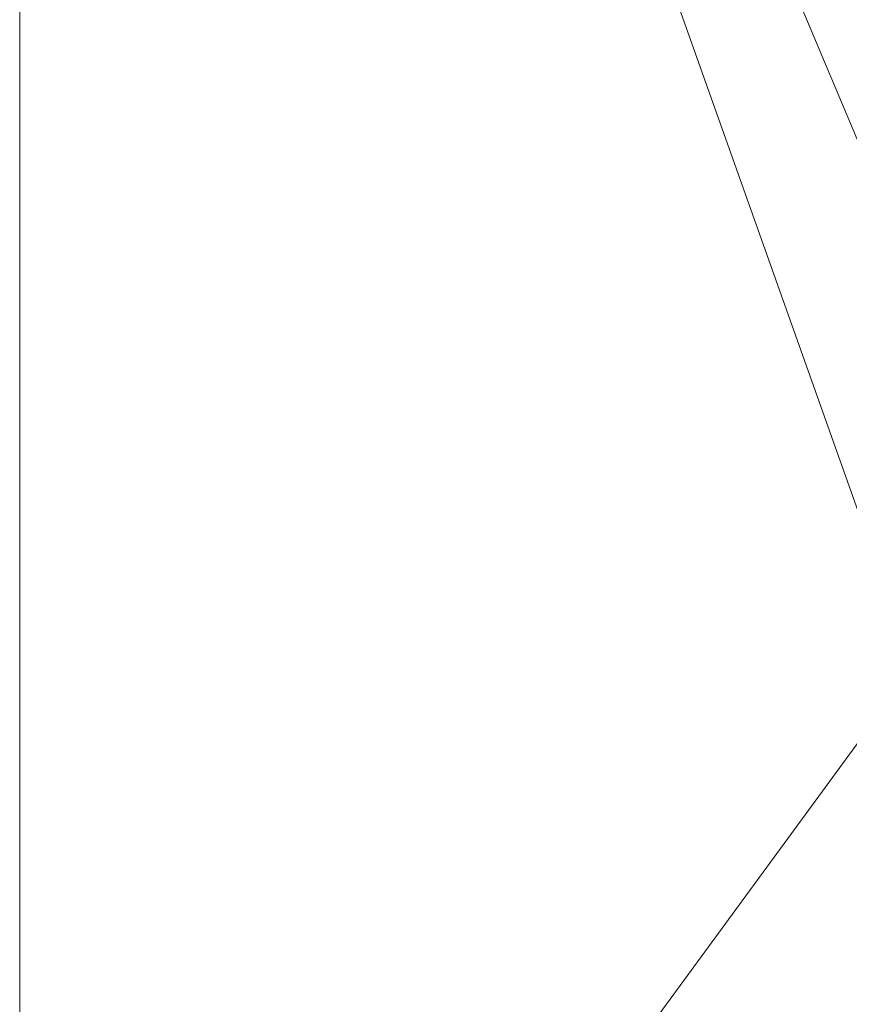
# Model space of a CAD drawing. Header units: millimetres. Extents: x -567 to 310, y -616 to 1219.
# Tile 2 of 41: x -567 to -159, y -182 to 302. Entities that reach past the tile are written whole.
import ezdxf

# ---------------------------------------------------------------- set-up
doc = ezdxf.new("R2010")
doc.units = ezdxf.units.MM
doc.layers.add('P-SANR-FIXT', color=6, linetype='Continuous')

msp = doc.modelspace()

# ---------------------------------------------------------------- meshes
at = {"layer": 'P-SANR-FIXT', "lineweight": 9}
mesh = msp.add_polyface(dxfattribs=at)
corners = [(309.9, 1219.2, -0.49), (-567, 1219.2, -0.49), (-567, -615.94, -0.49), (309.9, -615.94, -0.49), (-150.5, -47.5, -0.49), (-150.5, 47.5, -0.49), (-80, 47.5, -0.49), (-80, 64, -0.49), (80, 64, -0.49), (80, 47.5, -0.49), (98, 47.5, -0.49), (150.5, 47.5, -0.49), (150.5, -47.5, -0.49), (98, -47.5, -0.49), (80, -47.5, -0.49), (80, -64, -0.49), (52.5, -64, -0.49), (52.5, -173, -0.49), (-52.5, -173, -0.49), (-52.5, -64, -0.49), (-80, -64, -0.49), (-80, -47.5, -0.49)]
mesh.append_faces([[corners[k] for k in face] for face in [(15, 12, 13, 14), (17, 15, 16)]], dxfattribs={"vtx0": -1})
mesh.append_faces([[corners[k] for k in face] for face in [(11, 0, 8)]], dxfattribs={"vtx0": -1, "vtx1": -1, "vtx2": -1})
mesh.append_faces([[corners[k] for k in face] for face in [(17, 3, 12, 15), (4, 2, 18, 20)]], dxfattribs={"vtx0": -1, "vtx1": -1, "vtx2": -1, "vtx3": -1})
mesh.append_faces([[corners[k] for k in face] for face in [(3, 17, 18, 2), (2, 4, 5, 1)]], dxfattribs={"vtx0": -1, "vtx2": -1})
mesh.append_faces([[corners[k] for k in face] for face in [(21, 4, 20)]], dxfattribs={"vtx1": -1})
mesh.append_faces([[corners[k] for k in face] for face in [(3, 0, 11, 12), (7, 8, 0, 1)]], dxfattribs={"vtx1": -1, "vtx3": -1})
mesh.append_faces([[corners[k] for k in face] for face in [(18, 19, 20)]], dxfattribs={"vtx2": -1})
mesh.append_faces([[corners[k] for k in face] for face in [(5, 6, 7, 1)]], dxfattribs={"vtx2": -1, "vtx3": -1})
mesh.append_faces([[corners[k] for k in face] for face in [(8, 9, 10, 11)]], dxfattribs={"vtx3": -1})
mesh = msp.add_polyface(dxfattribs=at)
corners = [(309.9, 1219.2, -118.07), (309.9, -615.94, -118.07), (-567, -615.94, -118.07), (-567, 1219.2, -118.07)]
mesh.append_faces([[corners[k] for k in face] for face in [(0, 1, 2, 3)]])
mesh = msp.add_polyface(dxfattribs=at)
corners = [(-567, 1219.2, -0.49), (-567, 1219.2, -118.07), (-567, -615.94, -118.07), (-567, -615.94, -0.49)]
mesh.append_faces([[corners[k] for k in face] for face in [(0, 1, 2, 3)]])

doc.saveas('drawing.dxf')
